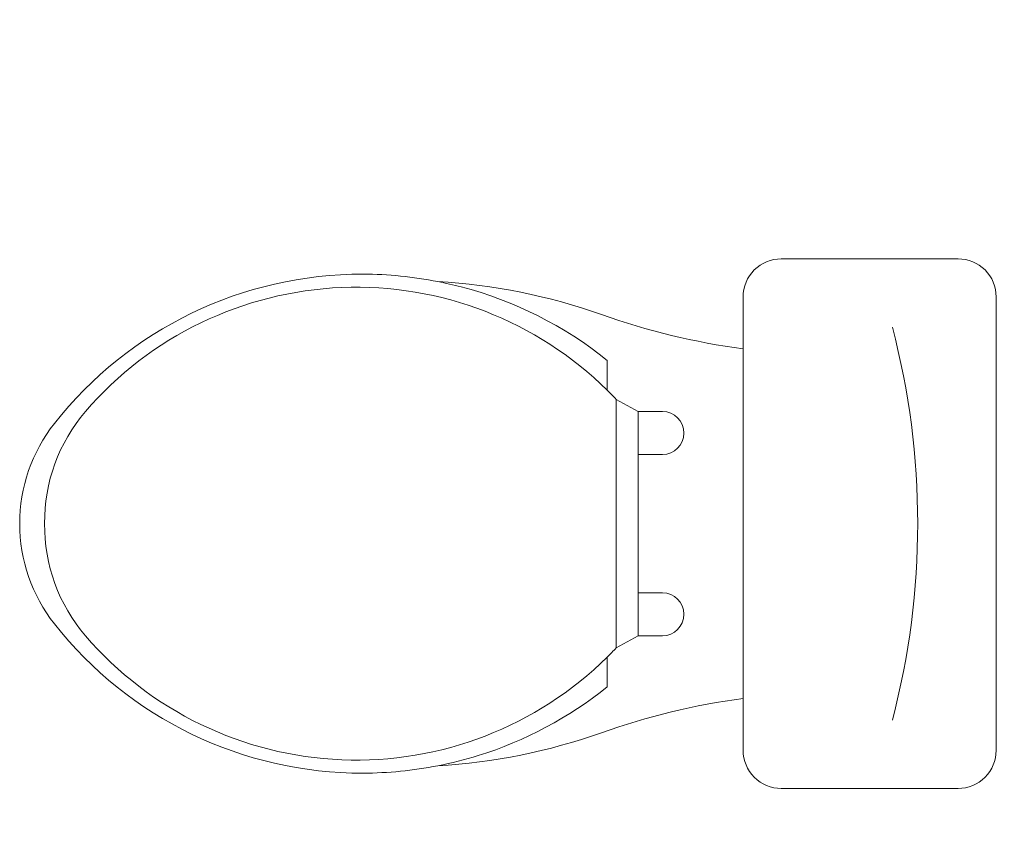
# Model space of a CAD drawing. Header units: metres. Extents: x 158874 to 185002, y -166493 to -154354.
# Tile 59 of 95: x 181889 to 181964, y -159766 to -159705. Entities that reach past the tile are written whole.
import ezdxf
from ezdxf import colors
from ezdxf.entities.mleader import LeaderData, LeaderLine
from ezdxf.math import Vec2, Vec3

# ---------------------------------------------------------------- set-up
doc = ezdxf.new("R2010")
doc.units = ezdxf.units.M
doc.layers.add('001_Dark_1 10', color=7, linetype='Continuous', lineweight=0)
doc.layers.add('wymiarowanie9', color=1, linetype='Continuous', lineweight=9)
doc.styles.get("Standard").update_dxf_attribs({"font": 'arial.ttf'})

# ---------------------------------------------------------------- blocks, each defined once
blk = doc.blocks.new('wc')
at = {"layer": '001_Dark_1 10', "color": 1}
for p, q in [((179257.532, -159492.139), (179258.446, -159493.816)), ((179276.424, -159492.139), (179275.51, -159493.816)), ((179261.723, -159493.816), (179258.446, -159493.816)), ((179258.446, -159493.816), (179258.446, -159495.647)), ((179261.723, -159495.647), (179261.723, -159493.816)), ((179266.978, -159493.816), (179261.723, -159493.816)), ((179266.978, -159493.816), (179272.233, -159493.816)), ((179272.233, -159493.816), (179275.51, -159493.816)), ((179272.233, -159495.647), (179272.233, -159493.816)), ((179275.51, -159493.816), (179275.51, -159495.647))]:
    blk.add_line(p, q, dxfattribs=at)
for points in [[(179248.002, -159472.871, -0.230343), (179259.36, -159449.376, -0.16845), (179266.978, -159446.733, -2.883082)], [(179285.954, -159472.871, 0.230343), (179274.596, -159449.376, 0.16845), (179266.978, -159446.733, 2.883082)], [(179256.833, -159491.456, -0.434217), (179258.446, -159451.741, -0.182634), (179266.978, -159448.631, -2.693815)], [(179277.122, -159491.456, 0.434217), (179275.51, -159451.741, 0.182634), (179266.978, -159448.631, 2.693815)], [(179248.564, -159478.56, -0.048023), (179248.002, -159472.871, -0.16845)], [(179285.391, -159478.56, 0.048023), (179285.954, -159472.871, 0.16845)], [(179284.226, -159501.797, -0.414214), (179287.117, -159504.688), (179287.117, -159518.164, -0.414214), (179284.226, -159521.055), (179266.978, -159521.055), (179249.73, -159521.055, -0.414214), (179246.839, -159518.164), (179246.839, -159504.688, -0.414214), (179249.73, -159501.797), (179253.681, -159501.797, 0.052345), (179251.079, -159491.013, -0.071131), (179248.564, -159478.56, -0.160777)], [(179249.341, -159481.634, -0.026594), (179248.564, -159478.56, -0.16845)], [(179285.391, -159478.56, -0.071131), (179282.876, -159491.013, 0.052345), (179280.275, -159501.797), (179284.226, -159501.797, -0.414214)], [(179284.984, -159480.339, 0.015301), (179285.391, -159478.56, 0.16845)], [(179279.396, -159491.456, 0.105447), (179284.984, -159480.339, 0.16845)], [(179254.56, -159491.456, -0.094048), (179249.341, -159481.634, -0.16845)], [(179256.833, -159491.456), (179254.56, -159491.456, -0.416606)], [(179257.532, -159492.139, -0.008985), (179256.833, -159491.456, -0.182634)], [(179276.424, -159492.139, 0.008985), (179277.122, -159491.456, 0.182634)], [(179277.122, -159491.456), (179279.396, -159491.456, 0.416606)], [(179266.978, -159492.139), (179257.532, -159492.139, -0.008985)], [(179266.978, -159492.139), (179276.424, -159492.139, 0.444938)], [(179253.681, -159501.797), (179266.978, -159501.797, -0.414214)], [(179280.275, -159501.797), (179266.978, -159501.797, 0.414214)]]:
    blk.add_lwpolyline(points, format="xyb", dxfattribs=at)
for centre, radius, start, end in [((179260.085, -159495.647), 1.639, 180, 0), ((179273.871, -159495.647), 1.639, 180, 0), ((179267.007, -159456.004), 59.082, 255.32877, 269.97204), ((179266.949, -159456.004), 59.082, 270.02796, 284.67123)]:
    blk.add_arc(centre, radius, start, end, dxfattribs=at)

msp = doc.modelspace()

# ---------------------------------------------------------------- block references
at = {"layer": 'wymiarowanie9', "color": 0, "rotation": 90}
msp.add_blockref('wc', (22442.174, -339009.979), dxfattribs=at)

# ---------------------------------------------------------------- leaders
at = {"layer": 'wymiarowanie9', "color": 152, "ltscale": 0.2, "true_color": 0x2776bb}
ml = msp.add_multileader_mtext('Standard', dxfattribs=at)
ml.set_content('\\A1;remont pom. 2.1\\P- malowanie ścian farbą lateksową\\P- malowanie drewianych okładzin sufitowych farbą do drewna\\P- montaż wentylacji wywiewnej\\P- wykonanie otworów nawietrzających w drzwiach do pokoju min. 220cm{\\H0.7x;\\S2^ ;}', color=(39, 118, 187))
ml.set_leader_properties()
ml.build(insert=Vec2(0, 0))
ml.multileader.update_dxf_attribs({"arrow_head_size": 12})
ctx = ml.context
ctx.base_point, ctx.char_height, ctx.arrow_head_size, ctx.plane_origin = Vec3(181943.644, -159060.214), 15, 12, Vec3(182211.309, -159356.851)
ctx.text_align_type = 2
notes = []
notes.append((ctx, [(1, (1, 1, 0), (182632.789, -159060.214), (-1, 0), 8, [(0, [(182823.975, -159105.32)], 0, [])])]))
ctx.mtext.insert, ctx.mtext.alignment, ctx.mtext.flow_direction = Vec3(182622.789, -159050.509), 3, 5
for ctx, leaders in notes:
    for number, flags, end, landing, length, lines in leaders:
        leader = LeaderData()
        leader.index, (leader.has_last_leader_line, leader.has_dogleg_vector, leader.attachment_direction) = number, flags
        leader.last_leader_point, leader.dogleg_vector, leader.dogleg_length = Vec3(end), Vec3(landing), length
        for number, points, colour, breaks in lines:
            line = LeaderLine()
            line.index, line.vertices, line.color, line.breaks = number, Vec3.list(points), colors.encode_raw_color(colour), breaks
            leader.lines.append(line)
        ctx.leaders.append(leader)

doc.saveas('drawing.dxf')
